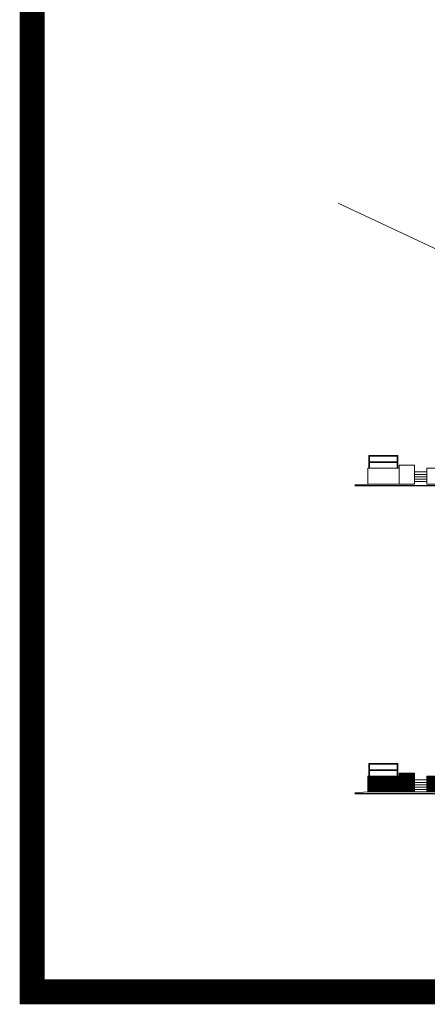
# Model space of a CAD drawing. Header units: inches. Extents: x 0 to 111471, y -105323 to 11070.
# Tile 79 of 256: x 26824 to 30076, y -39080 to -31231. Entities that reach past the tile are written whole.
import ezdxf

# ---------------------------------------------------------------- set-up
doc = ezdxf.new("R2010")
doc.units = ezdxf.units.IN
doc.header["$MEASUREMENT"] = 0
for name, color, linetype, lineweight in [('888 drzwi i okna', 4, 'Continuous', 0), ('888 hatch antracyt szary', 251, 'Continuous', 0), ('888 hatch jasny beż', 7, 'Continuous', 0), ('888 opisy', 3, 'Continuous', 0), ('888 sciany istniejące', 2, 'Continuous', 35), ('888 widok', 8, 'Continuous', 0)]:
    doc.layers.add(name, color=color, linetype=linetype, lineweight=lineweight)
doc.layers.add('888 opisy kolorow', color=11, linetype='Continuous')

msp = doc.modelspace()

# ---------------------------------------------------------------- hatches: boundary and pattern name
at = {"layer": '888 hatch antracyt szary', "ltscale": 0.01}
h = msp.add_hatch(color=256, dxfattribs=at)
h.dxf.hatch_style = 1
h.paths.add_polyline_path([(29840.472, -37260.653), (29835.472, -37260.653), (29615.472, -37260.653), (29610.472, -37260.653), (29600.472, -37260.653), (29600.472, -37387.653), (29850.472, -37387.653), (29850.472, -37260.653)])
h.paths.add_polyline_path([(29850.472, -37260.653), (29850.472, -37387.653), (29974.472, -37387.653), (29974.472, -37368.453), (29974.472, -37349.253), (29974.472, -37330.053), (29974.472, -37310.853), (29974.472, -37291.653), (29974.472, -37236.653), (29850.472, -37236.653)])
h.paths.add_polyline_path([(30081.472, -37260.653), (30071.472, -37260.653), (30071.472, -37291.653), (30071.472, -37310.853), (30071.472, -37330.053), (30071.472, -37349.253), (30071.472, -37368.453), (30071.472, -37387.653), (30205.472, -37387.653), (30205.472, -37372.653), (30205.472, -37260.653), (30086.472, -37260.653)])
at = {"layer": '888 hatch jasny beż', "ltscale": 0.01}
h = msp.add_hatch(dxfattribs=at)
h.set_pattern_fill('AR-B816', color=256, angle=270)
h.set_pattern_definition([(360, (31887.914, -38197.4285), (0, 8), []), (90, (31887.914, -38197.4285), (-8, 8), [8, -8])])
h.paths.add_polyline_path([(29840.472, -37260.653), (29835.472, -37260.653), (29615.472, -37260.653), (29610.472, -37260.653), (29600.472, -37260.653), (29600.472, -37387.653), (29850.472, -37387.653), (29850.472, -37260.653)])
h.paths.add_polyline_path([(29850.472, -37260.653), (29850.472, -37387.653), (29974.472, -37387.653), (29974.472, -37368.453), (29974.472, -37349.253), (29974.472, -37330.053), (29974.472, -37310.853), (29974.472, -37291.653), (29974.472, -37236.653), (29850.472, -37236.653)])
h.paths.add_polyline_path([(30081.472, -37260.653), (30071.472, -37260.653), (30071.472, -37291.653), (30071.472, -37310.853), (30071.472, -37330.053), (30071.472, -37349.253), (30071.472, -37368.453), (30071.472, -37387.653), (30205.472, -37387.653), (30205.472, -37372.653), (30205.472, -37260.653), (30086.472, -37260.653)])

# ---------------------------------------------------------------- linework, layer by layer
at = {"layer": '888 drzwi i okna', "ltscale": 0.01}
msp.add_lwpolyline([(29365.628, -32694.41), (35118.264, -35387.638)], dxfattribs=at)
at = {"layer": '888 opisy'}
msp.add_lwpolyline([(26923.756, -30973.227), (57058.976, -30973.227), (57058.976, -38980.485), (26923.756, -38980.485)], close=True, dxfattribs=at)
at = {"layer": '888 opisy kolorow', "color": 3, "ltscale": 0.01, "const_width": 200}
msp.add_lwpolyline([(26923.756, -30973.227), (75108.467, -30973.227), (75108.467, -38980.485), (26923.756, -38980.485)], close=True, dxfattribs=at)
at = {"layer": '888 sciany istniejące'}
for points in [[(29498.055, -34945.087), (33099.472, -34953.068)], [(29498.055, -37400.393), (33099.472, -37408.374)]]:
    msp.add_lwpolyline(points, dxfattribs=at)
at = {"layer": '888 widok'}
for points in [[(29610.472, -34805.347), (29610.472, -34805.347), (29610.472, -34705.347), (29840.472, -34705.347), (29840.472, -34705.347), (29840.472, -34805.347)], [(29615.472, -34805.347), (29615.472, -34710.347), (29835.472, -34710.347), (29835.472, -34805.347)], [(29835.472, -34755.347), (29615.472, -34755.347)], [(29835.472, -34760.347), (29615.472, -34760.347)], [(29850.472, -34932.347), (29850.472, -34805.347), (29600.472, -34805.347), (29600.472, -34932.347), (29850.472, -34932.347)], [(29974.472, -34932.347), (29974.472, -34781.347), (29850.472, -34781.347), (29850.472, -34932.347), (29974.472, -34932.347)], [(30071.472, -34836.347), (29974.472, -34836.347)], [(30205.472, -34917.347), (30205.472, -34932.347), (30071.472, -34932.347), (30071.472, -34805.347), (30205.472, -34805.347)], [(30071.472, -34855.547), (29974.472, -34855.547)], [(30071.472, -34874.747), (29974.472, -34874.747)], [(30071.472, -34893.947), (29974.472, -34893.947)], [(30071.472, -34913.147), (29974.472, -34913.147)], [(29600.472, -34932.347), (29498.055, -34939.281)], [(29610.472, -37260.653), (29610.472, -37260.653), (29610.472, -37160.653), (29840.472, -37160.653), (29840.472, -37160.653), (29840.472, -37260.653)], [(29615.472, -37260.653), (29615.472, -37165.653), (29835.472, -37165.653), (29835.472, -37260.653)], [(29850.472, -37387.653), (29850.472, -37260.653), (29600.472, -37260.653), (29600.472, -37387.653), (29850.472, -37387.653)], [(29835.472, -37210.653), (29615.472, -37210.653)], [(29835.472, -37215.653), (29615.472, -37215.653)], [(29974.472, -37387.653), (29974.472, -37236.653), (29850.472, -37236.653), (29850.472, -37387.653), (29974.472, -37387.653)], [(30205.472, -37372.653), (30205.472, -37387.653), (30071.472, -37387.653), (30071.472, -37260.653), (30205.472, -37260.653)], [(30071.472, -37291.653), (29974.472, -37291.653)], [(30071.472, -37310.853), (29974.472, -37310.853)], [(30071.472, -37330.053), (29974.472, -37330.053)], [(30071.472, -37349.253), (29974.472, -37349.253)], [(29600.472, -37387.653), (29498.055, -37394.587)], [(29600.472, -37387.653), (30205.472, -37387.653)], [(30071.472, -37368.453), (29974.472, -37368.453)]]:
    msp.add_lwpolyline(points, dxfattribs=at)

doc.saveas('drawing.dxf')
